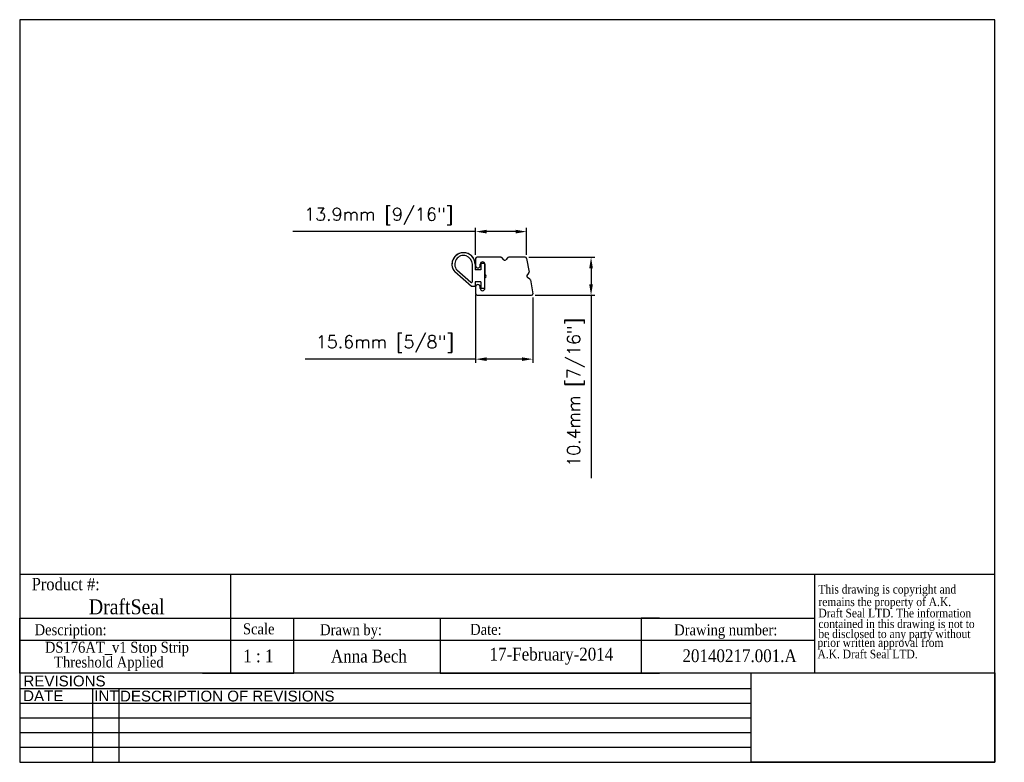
# Model space of a CAD drawing. Header units: millimetres. Extents: x 2362 to 2631, y 15 to 219.
import ezdxf
from ezdxf.enums import TextEntityAlignment as Align

# ---------------------------------------------------------------- set-up
doc = ezdxf.new("R2010")
doc.units = ezdxf.units.MM
doc.header["$MEASUREMENT"] = 0
for name, color, linetype in [('1', 7, 'Continuous'), ('DRAWING1', 5, 'Continuous'), ('FRAME', 7, 'Continuous')]:
    doc.layers.add(name, color=color, linetype=linetype)
doc.layers.add('AM_5', color=3, linetype='Continuous', lineweight=25)
doc.layers.add('BORDER', color=7, linetype='Continuous', lineweight=25)
doc.styles.add('DS GROUP', font='arial.ttf')
doc.styles.get("Standard").update_dxf_attribs({"font": 'ROMANS.SHX'})
doc.styles.add('TAG', font='GARA.TTF')
doc.dimstyles.new('AM_ISO$0', dxfattribs={"dimtxt": 1.5, "dimasz": 1.5, "dimexe": 1, "dimexo": 1, "dimgap": 1.5, "dimtad": 1, "dimdec": 0, "dimdsep": 46, "dimtxsty": 'Standard', "dimcen": 0, "dimclrd": 256, "dimclre": 256, "dimclrt": 2, "dimadec": 0, "dimazin": 2, "dimtp": 0.1, "dimtm": 0.1, "dimtfac": 0.71, "dimtdec": 0, "dimtmove": 0, "dimatfit": 3, "dimfxl": 1, "dimlwd": -1, "dimlwe": -1, "dimarcsym": 1})
picture_1 = doc.add_image_def('image1.bmp', size_in_pixel=(901, 331))

# ---------------------------------------------------------------- blocks, each defined once
blk = doc.blocks.new('A$C08671A0E')
at = {"layer": 'FRAME', "style": 'TAG'}
for s, p in [('This drawing is copyright and', (14.8, -52.3)), ('remains the property of A.K.', (14.8, -101.5)), ('Draft Seal LTD. The information', (14.8, -145.7)), ('contained in this drawing is not to  ', (14.8, -187.4)), ('be disclosed to any party without ', (14.8, -226.7)), (' prior written approval from', (0, -261.2)), (' A.K. Draft Seal LTD.', (0, -306.1))]:
    blk.add_text(s, height=33.819, dxfattribs=at).set_placement(p)
blk = doc.blocks.new('*D466')
at = {"layer": 'AM_5', "linetype": 'ByBlock', "transparency": 16777216}
for p, q in [((2486.78, 160.52), (2436.78, 160.52)), ((2486.78, 154.12), (2486.78, 161.52)), ((2497.72, 160.52), (2489.78, 160.52)), ((2500.72, 154.18), (2500.72, 161.52))]:
    blk.add_line(p, q, dxfattribs=at)
at = {"layer": 'AM_5', "transparency": 16777216}
for points in [[(2489.78, 161.02), (2489.78, 160.02), (2486.78, 160.52)], [(2497.72, 161.02), (2497.72, 160.02), (2500.72, 160.52)]]:
    blk.add_solid(points, dxfattribs=at)
at = {"layer": 'Defpoints', "color": 0, "transparency": 16777216}
for p in [(2486.78, 160.52), (2486.78, 153.12), (2500.72, 153.18)]:
    blk.add_point(p, dxfattribs=at)
at = {"layer": 'AM_5', "color": 7, "transparency": 16777216, "insert": (2460.28, 164.69), "char_height": 3.5, "attachment_point": 5}
blk.add_mtext('13.9mm [9/16"]', dxfattribs=at)
blk = doc.blocks.new('*D467')
at = {"layer": 'AM_5', "linetype": 'ByBlock', "transparency": 16777216}
for p, q in [((2486.78, 143.23), (2486.78, 124.62)), ((2502.43, 142.47), (2502.43, 124.62)), ((2486.78, 125.62), (2440.11, 125.62)), ((2499.43, 125.62), (2489.78, 125.62))]:
    blk.add_line(p, q, dxfattribs=at)
at = {"layer": 'AM_5', "transparency": 16777216}
for points in [[(2489.78, 126.12), (2489.78, 125.12), (2486.78, 125.62)], [(2499.43, 126.12), (2499.43, 125.12), (2502.43, 125.62)]]:
    blk.add_solid(points, dxfattribs=at)
at = {"layer": 'Defpoints', "color": 0, "transparency": 16777216}
for p in [(2486.78, 144.23), (2502.43, 143.47), (2486.78, 125.62)]:
    blk.add_point(p, dxfattribs=at)
at = {"layer": 'AM_5', "color": 7, "transparency": 16777216, "insert": (2461.95, 129.78), "char_height": 3.5, "attachment_point": 5}
blk.add_mtext('15.6mm [5/8"]', dxfattribs=at)
blk = doc.blocks.new('*D465')
at = {"layer": 'AM_5', "linetype": 'ByBlock', "transparency": 16777216}
for p, q in [((2501.34, 153.5), (2519.35, 153.5)), ((2518.35, 150.5), (2518.35, 146.09)), ((2503.04, 143.09), (2519.35, 143.09)), ((2518.35, 143.09), (2518.35, 93.09))]:
    blk.add_line(p, q, dxfattribs=at)
at = {"layer": 'AM_5', "transparency": 16777216}
for points in [[(2517.85, 150.5), (2518.85, 150.5), (2518.35, 153.5)], [(2517.85, 146.09), (2518.85, 146.09), (2518.35, 143.09)]]:
    blk.add_solid(points, dxfattribs=at)
at = {"layer": 'Defpoints', "color": 0, "transparency": 16777216}
for p in [(2500.34, 153.5), (2502.04, 143.09), (2518.35, 143.09)]:
    blk.add_point(p, dxfattribs=at)
at = {"layer": 'AM_5', "color": 7, "transparency": 16777216, "insert": (2514.18, 116.59), "char_height": 3.5, "attachment_point": 5, "rotation": 90}
blk.add_mtext('10.4mm [7/16"]', dxfattribs=at)

msp = doc.modelspace()

# ---------------------------------------------------------------- linework, layer by layer
for p, q in [((2362.06, 66.79), (2579.51, 66.79)), ((2419.68, 66.79), (2419.68, 54.73)), ((2579.51, 66.79), (2579.51, 39.73)), ((2362.06, 39.73), (2362.06, 54.73)), ((2362.06, 54.73), (2579.51, 54.73)), ((2362.06, 54.73), (2362.06, 49.73)), ((2362.06, 54.73), (2362.06, 48.73)), ((2362.06, 54.73), (2412.06, 54.73)), ((2419.68, 54.73), (2419.68, 39.73)), ((2437.06, 39.73), (2437.06, 54.73)), ((2437.06, 54.73), (2477.06, 54.73)), ((2477.06, 54.73), (2477.06, 39.73)), ((2537.06, 54.73), (2532.06, 54.73)), ((2532.06, 54.73), (2532.06, 39.73)), ((2362.06, 48.73), (2362.06, 50.23)), ((2362.06, 48.73), (2579.51, 48.73)), ((2362.06, 39.73), (2362.06, 42.73)), ((2412.06, 39.73), (2437.06, 39.73)), ((2477.06, 39.73), (2537.06, 39.73))]:
    msp.add_line(p, q)
at = {"layer": '1', "color": 7}
for p, q in [((2486.78, 153.12), (2486.78, 151.21)), ((2493.63, 153.5), (2487.16, 153.5)), ((2488.05, 151.21), (2488.05, 151.59)), ((2489.32, 151.59), (2489.32, 148.67)), ((2494.46, 152.82), (2493.9, 153.39)), ((2495.56, 153.39), (2495, 152.82)), ((2500.34, 153.5), (2495.83, 153.5)), ((2500.72, 153.18), (2501.38, 149.45)), ((2500.86, 148.51), (2501.31, 149.16)), ((2489.32, 144.99), (2489.32, 147.91)), ((2501.6, 147.52), (2500.95, 147.98)), ((2501.76, 147.28), (2502.42, 143.53)), ((2486.78, 145.37), (2486.78, 143.47)), ((2487.16, 143.09), (2502.04, 143.09)), ((2488.05, 144.99), (2488.05, 145.37)), ((2502.43, 143.56), (2502.43, 143.59))]:
    msp.add_line(p, q, dxfattribs=at)
for centre, radius, start, end in [((2487.16, 153.12), 0.381, 90, 180), ((2487.41, 151.21), 0.635, 180, 270), ((2487.41, 151.21), 0.635, 270, 0), ((2488.68, 151.59), 0.635, 90, 180), ((2488.68, 151.59), 0.635, 0, 90), ((2493.63, 153.12), 0.381, 45, 90), ((2494.73, 153.09), 0.381, 225, 270), ((2494.73, 153.09), 0.381, 270, 315), ((2495.83, 153.12), 0.381, 90, 135), ((2500.34, 153.12), 0.381, 10, 90), ((2489.32, 148.29), 0.381, 270, 90), ((2501.17, 148.29), 0.381, 145, 190), ((2501.17, 148.29), 0.381, 190, 235), ((2501, 149.38), 0.381, 325, 10), ((2487.41, 145.37), 0.635, 90, 180), ((2487.41, 145.37), 0.635, 0, 90), ((2501.38, 147.21), 0.381, 10, 55), ((2487.16, 143.47), 0.381, 180, 270), ((2488.68, 144.99), 0.635, 180, 270), ((2488.68, 144.99), 0.635, 270, 0), ((2502.04, 143.47), 0.381, 270, 0), ((2502.04, 143.47), 0.381, 0, 10)]:
    msp.add_arc(centre, radius, start, end, dxfattribs=at)
at = {"layer": 'BORDER'}
for p, q in [((2362.06, 218.5), (2362.06, 15.3)), ((2628.76, 218.5), (2362.06, 218.5)), ((2628.76, 15.3), (2628.76, 218.5)), ((2579.51, 66.79), (2628.76, 66.79)), ((2628.76, 39.73), (2362.06, 39.73)), ((2562.14, 35.42), (2362.06, 35.42)), ((2381.93, 35.42), (2381.93, 15.3)), ((2389.14, 35.42), (2389.14, 15.3)), ((2562.14, 31.4), (2362.06, 31.4)), ((2562.14, 27.37), (2362.06, 27.37)), ((2562.14, 23.35), (2362.06, 23.35)), ((2562.14, 19.33), (2362.06, 19.33)), ((2362.06, 15.3), (2628.76, 15.3))]:
    msp.add_line(p, q, dxfattribs=at)
at = {"layer": 'DRAWING1', "color": 5, "linetype": 'Continuous'}
for p, q in [((2485.88, 146.84), (2485.88, 151.58)), ((2486.64, 151.58), (2486.64, 150.06)), ((2488.17, 151.83), (2488.17, 150.31)), ((2489.18, 151.83), (2488.17, 151.83)), ((2489.18, 151.83), (2489.18, 144.98)), ((2485.63, 145.48), (2481.07, 149.5)), ((2481.62, 150.03), (2485.46, 146.65)), ((2488.17, 150.06), (2486.64, 150.06)), ((2488.17, 150.31), (2488.17, 150.06)), ((2486.64, 145.48), (2485.63, 145.48)), ((2486.64, 146.75), (2486.64, 145.48)), ((2488.17, 146.75), (2486.64, 146.75)), ((2488.17, 146.75), (2488.17, 144.98)), ((2489.18, 144.98), (2488.17, 144.98))]:
    msp.add_line(p, q, dxfattribs=at)
for centre, radius, start, end in [((2483.47, 151.58), 3.17, 0.0001, 221.0127), ((2483.47, 151.58), 3.17, 0, 180), ((2483.47, 151.58), 2.41, 0, 219.8912), ((2485.63, 146.84), 0.254, 228.6218, 0)]:
    msp.add_arc(centre, radius, start, end, dxfattribs=at)
at = {"layer": 'FRAME', "color": 1}
for q in [(2562.14, 39.74), (2562.14, 39.73)]:
    msp.add_line((2562.14, 15.3), q, dxfattribs=at)

# ---------------------------------------------------------------- block references
at = {"xscale": 0.06987750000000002, "yscale": 0.06987750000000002, "zscale": 0.06987750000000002}
msp.add_blockref('A$C08671A0E', (2579.51, 65.14), dxfattribs=at)

# ---------------------------------------------------------------- texts
at = {"layer": 'BORDER', "attachment_point": 2, "style": 'DS GROUP'}
for s, width, insert, char_height in [('REVISIONS', 20.3868, (2374.32, 39.03), 2.953), ('DATE', 20.3868, (2368.5, 34.99), 2.953), ('INT', 20.3868, (2385.79, 34.99), 2.953), ('DESCRIPTION OF REVISIONS', 103.8609, (2418.84, 34.91), 2.9531)]:
    msp.add_mtext_dynamic_manual_height_columns(s, width=width, gutter_width=7.5, heights=[0], dxfattribs=dict(at, insert=insert, char_height=char_height))
at = {"layer": 'FRAME', "style": 'TAG'}
for s, height, p in [('Product #:', 3.382, (2374.65, 64.13)), ('DraftSeal', 4.069, (2391.34, 57.98)), ('Description:', 3, (2375.98, 51.11)), ('Drawn by:', 3, (2452.69, 51.18)), ('Date:', 3, (2489.58, 51.66)), ('Drawing number:', 3, (2555.2, 51.15)), ('1 : 1', 3.5, (2427.35, 44.39)), ('Anna Bech', 3.5, (2457.58, 44.44)), ('17-February-2014', 3.5, (2507.5, 44.44)), ('20140217.001.A', 3.5, (2558.98, 44.45))]:
    msp.add_text(s, height=height, dxfattribs=at).set_placement(p, align=Align.MIDDLE)
msp.add_text('Scale', height=3, dxfattribs=at).set_placement((2423.13, 50.32))
for s, p in [('DS176AT_v1 Stop Strip ', (2389.15, 45.29)), ('Threshold Applied', (2386.44, 41.25))]:
    msp.add_text(s, height=3, dxfattribs=at).set_placement(p, align=Align.CENTER)

# ---------------------------------------------------------------- dimensions: what is measured, and where the dimension line sits
at = {"layer": 'AM_5'}
for base, p1, p2, picture, middle in [((2486.78, 160.52), (2500.72, 153.18), (2486.78, 153.12), '*D466', (2460.28, 160.52)), ((2486.7793, 125.617), (2502.4257, 143.4662), (2486.7793, 144.2282), '*D467', (2461.946, 125.617))]:
    dim = msp.add_linear_dim(base=base, p1=p1, p2=p2, dimstyle='AM_ISO$0', override={"dimtxt": 3.5, "dimasz": 3, "dimdec": 1, "dimpost": '<>mm', "dimclrt": 7}, dxfattribs=at)
    dim.commit()
    dim.dimension.update_dxf_attribs({"geometry": picture, "text_midpoint": middle, "dimtype": 160})
dim = msp.add_linear_dim(base=(2518.35, 143.09), p1=(2500.34, 153.5), p2=(2502.04, 143.09), angle=90, dimstyle='AM_ISO$0', override={"dimtxt": 3.5, "dimasz": 3, "dimdec": 1, "dimpost": '<>mm', "dimclrt": 7}, dxfattribs=at)
dim.commit()
dim.dimension.update_dxf_attribs({"geometry": '*D465', "text_midpoint": (2514.18, 116.59)})

# ---------------------------------------------------------------- pictures from other files: only their frames are drawn
image = msp.add_image(picture_1, insert=(2562.14, 15.3), size_in_units=(66.62, 24.47))
image.dxf.flags = 7

doc.saveas('drawing.dxf')
